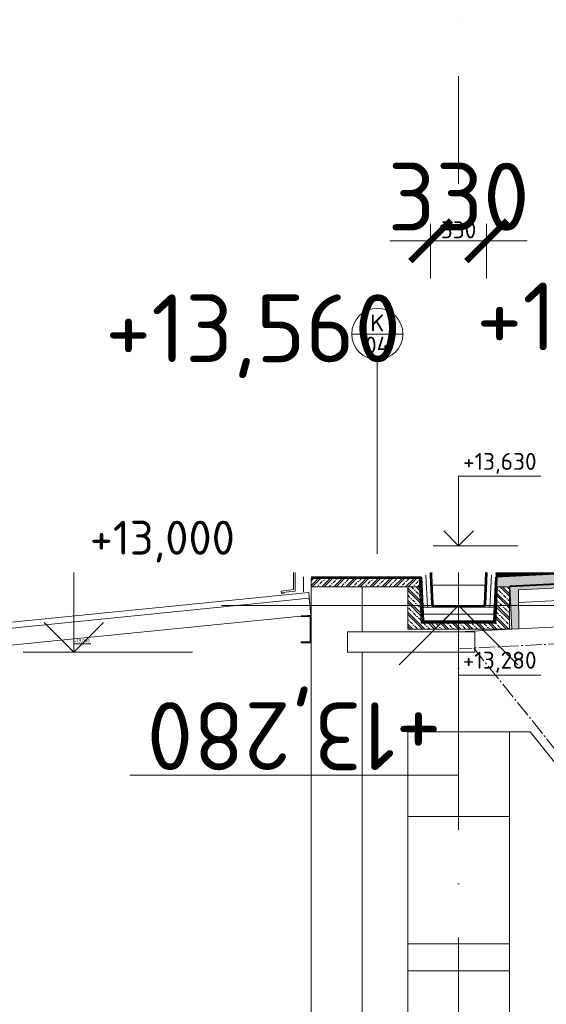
# Model space of a CAD drawing. Header units: millimetres. Extents: x -15830 to 4680139, y -28864 to 2281735.
# Tile 19 of 256: x 151022 to 154129, y 60571 to 66378. Entities that reach past the tile are written whole.
import ezdxf
from ezdxf import colors
from ezdxf.entities.mleader import LeaderData, LeaderLine
from ezdxf.enums import TextEntityAlignment as Align
from ezdxf.math import Vec2, Vec3

# ---------------------------------------------------------------- set-up
doc = ezdxf.new("R2010")
doc.units = ezdxf.units.MM
for name, pattern in [('AM_DIN_G_W050', [13.75, 9.75, -1.5, 1, -1.5]), ('CARKOVANA', [5, 3, -2]), ('CENTERX2', [101.6, 63.5, -12.7, 12.7, -12.7]), ('DASHDOT', [25.4, 12.7, -6.35, 0, -6.35])]:
    doc.linetypes.add(name, pattern=pattern)
for name, color, linetype, lineweight in [('A99_N_kce-pohl', 1, 'Continuous', 9), ('A99_N_kce-rez-sil', 6, 'Continuous', 18), ('A99_N_kce-rez-ten', 4, 'Continuous', 9), ('A99_N_koty-10-vysk', 160, 'Continuous', 9), ('A99_N_koty-200', 5, 'Continuous', 5), ('A99_N_koty-200 @ 200', 5, 'Continuous', 5), ('A99_N_koty-200 @ 50', 5, 'Continuous', 5), ('A99_N_koty-200-vysk', 6, 'Continuous', 9), ('A99_N_koty-50-vysk', 160, 'Continuous', 9), ('A99_N_koty-vysk', 160, 'Continuous', 5), ('A99_N_sraf', 252, 'Continuous', 0), ('A99_N_txt-popis-50', 240, 'Continuous', 9), ('A99_N_txt-popis-50 @ 200', 240, 'Continuous', 9), ('A99_N_txt-popis-50 @ 50', 240, 'Continuous', 9), ('A99_N_znaceni 50', 5, 'Continuous', 5), ('A99_S_kce-pohl', 7, 'Continuous', 5), ('A99_S_kce-rez-sil', 7, 'Continuous', 15), ('A99_S_kce-rez-ten', 7, 'Continuous', 9), ('A99_S_osy', 1, 'CENTERX2', 5), ('A99_S_sraf', 252, 'Continuous', 9)]:
    doc.layers.add(name, color=color, linetype=linetype, lineweight=lineweight)
doc.styles.add('A99_kota', font='isocpeur.ttf', dxfattribs={"height": 2})
doc.styles.add('A99_popis', font='isocpeur.ttf')
doc.linetypes.add('IZOLACE', pattern='A,0.00254,-2.54,[134,ltypeshp.shx,S=2.54,R=0,X=-2.54,Y=0],-5.08,[134,ltypeshp.shx,S=2.54,R=180,X=2.54,Y=0],-2.54', length=10.16254)
doc.dimstyles.new('A99_kota_200 new', dxfattribs={"dimscale": 200, "dimtxt": 2, "dimasz": 1.2, "dimexe": 0.5, "dimexo": 1.5, "dimgap": 0.3, "dimtad": 1, "dimdec": 0, "dimzin": 3, "dimdsep": 46, "dimtxsty": 'A99_kota', "dimblk": 'ARCHTICK', "dimcen": 2.5, "dimazin": 2, "dimtfac": 0.75, "dimtdec": 0, "dimtmove": 2, "dimatfit": 0, "dimfxl": 0, "dimtolj": 1, "dimtzin": 0, "dimlwd": 5, "dimlwe": 5, "dimarcsym": 0})

# ---------------------------------------------------------------- blocks, each defined once
blk = doc.blocks.new('*U29')
at = {"color": 0, "linetype": 'ByBlock', "lineweight": -2}
blk.add_line((-3, 0), (7, 0), dxfattribs=at)
for points in [[(0, 0), (0, 5), (0, 5), (9.999, 5)], [(-1.75, 1.75), (0, 0), (1.75, 1.75)]]:
    blk.add_lwpolyline(points, dxfattribs=at)
at = {"color": 0, "linetype": 'ByBlock', "lineweight": -2, "style": 'A99_kota'}
for tag, p in [('VYSKA', (9.499, 7.75)), ('POPIS', (9.499, 4.5))]:
    blk.add_attdef(tag, text='', height=2, dxfattribs=at).set_placement(p, align=Align.TOP_RIGHT)
blk = doc.blocks.new('*U28')
at = {"color": 0, "linetype": 'ByBlock', "lineweight": -2}
blk.add_line((-3, 0), (7, 0), dxfattribs=at)
for points in [[(0, 0), (0, 5), (0, 5), (9.7, 5)], [(-1.75, 1.75), (0, 0), (1.75, 1.75)]]:
    blk.add_lwpolyline(points, dxfattribs=at)
at = {"color": 0, "linetype": 'ByBlock', "lineweight": -2, "style": 'A99_kota'}
for tag, p in [('VYSKA', (9.2, 7.75)), ('POPIS', (9.2, 4.5))]:
    blk.add_attdef(tag, text='', height=2, dxfattribs=at).set_placement(p, align=Align.TOP_RIGHT)
blk = doc.blocks.new('*U49')
at = {"color": 0, "linetype": 'ByBlock', "lineweight": -2}
blk.add_line((-3, 0), (7, 0), dxfattribs=at)
for points in [[(0, 0), (0, 5), (0, 5), (9.7, 5)], [(-1.75, 1.75), (0, 0), (1.75, 1.75)]]:
    blk.add_lwpolyline(points, dxfattribs=at)
at = {"color": 0, "linetype": 'ByBlock', "lineweight": -2, "style": 'A99_kota'}
for tag, p in [('VYSKA', (9.2, 7.75)), ('POPIS', (9.2, 4.5))]:
    blk.add_attdef(tag, text='', height=2, dxfattribs=at).set_placement(p, align=Align.TOP_RIGHT)
blk = doc.blocks.new('*U32')
at = {"color": 0, "linetype": 'ByBlock', "lineweight": -2}
blk.add_line((-3, 0), (7, 0), dxfattribs=at)
for points in [[(-1.75, -1.75), (0, 0), (1.75, -1.75)], [(0, 0), (0, -5), (0, -5), (9.7, -5)]]:
    blk.add_lwpolyline(points, dxfattribs=at)
at = {"color": 0, "linetype": 'ByBlock', "lineweight": -2, "style": 'A99_kota'}
for tag, p in [('VYSKA', (9.2, -2.25)), ('POPIS', (9.2, -5.5))]:
    blk.add_attdef(tag, text='', height=2, dxfattribs=at).set_placement(p, align=Align.TOP_RIGHT)
blk = doc.blocks.new('_ArchTick')
at = {"color": 0, "linetype": 'ByBlock', "const_width": 0.15}
blk.add_lwpolyline([(-0.5, -0.5), (0.5, 0.5)], dxfattribs=at)
blk = doc.blocks.new('*D688')
at = {"layer": 'A99_N_koty-200', "color": 0, "linetype": 'Continuous', "lineweight": 5, "ltscale": 10, "transparency": 16777216}
for p, q in [((153446.7, 64274.3), (153446.7, 65174.3)), ((153776.6, 64274.3), (153776.6, 65174.3)), ((153446.7, 65074.3), (153206.7, 65074.3)), ((153446.7, 65074.3), (153776.6, 65074.3)), ((153776.6, 65074.3), (154016.6, 65074.3))]:
    blk.add_line(p, q, dxfattribs=at)
at = {"layer": 'Defpoints', "color": 0, "linetype": 'Continuous', "ltscale": 10, "transparency": 16777216}
for p in [(153776.6, 65074.3), (153446.7, 63248.8), (153776.6, 63248.7)]:
    blk.add_point(p, dxfattribs=at)
at = {"layer": 'A99_N_koty-200', "color": 0, "linetype": 'Continuous', "lineweight": 5, "ltscale": 10, "transparency": 16777216, "xscale": 240, "yscale": 240, "zscale": 240}
blk.add_blockref('_ArchTick', (153446.7, 65074.3), dxfattribs=at)
at = {"layer": 'A99_N_koty-200', "color": 0, "linetype": 'Continuous', "lineweight": 5, "ltscale": 10, "transparency": 16777216, "xscale": 240, "yscale": 240, "zscale": 240, "rotation": 180}
blk.add_blockref('_ArchTick', (153776.6, 65074.3), dxfattribs=at)
at = {"layer": 'A99_N_koty-200', "color": 0, "linetype": 'Continuous', "lineweight": 0, "ltscale": 10, "transparency": 16777216, "insert": (153611.6, 65334.3), "char_height": 400, "attachment_point": 5, "style": 'A99_kota'}
blk.add_mtext('\\A1;330', dxfattribs=at)
blk = doc.blocks.new('*D689')
at = {"layer": 'A99_N_koty-200', "color": 0, "linetype": 'Continuous', "lineweight": 5, "ltscale": 10, "transparency": 16777216}
for p, q in [((153446.7, 64874.3), (153446.7, 65099.3)), ((153776.6, 64874.3), (153776.6, 65099.3)), ((153446.7, 65074.3), (153776.6, 65074.3))]:
    blk.add_line(p, q, dxfattribs=at)
at = {"layer": 'Defpoints', "color": 0, "linetype": 'Continuous', "ltscale": 10, "transparency": 16777216}
for p in [(153776.6, 65074.3), (153446.7, 63248.8), (153776.6, 63248.7)]:
    blk.add_point(p, dxfattribs=at)
at = {"layer": 'A99_N_koty-200', "color": 0, "linetype": 'Continuous', "lineweight": 5, "ltscale": 10, "transparency": 16777216, "xscale": 60, "yscale": 60, "zscale": 60, "rotation": 180}
blk.add_blockref('_ArchTick', (153446.7, 65074.3), dxfattribs=at)
at = {"layer": 'A99_N_koty-200', "color": 0, "linetype": 'Continuous', "lineweight": 5, "ltscale": 10, "transparency": 16777216, "xscale": 60, "yscale": 60, "zscale": 60}
blk.add_blockref('_ArchTick', (153776.6, 65074.3), dxfattribs=at)
at = {"layer": 'A99_N_koty-200', "color": 0, "linetype": 'Continuous', "lineweight": 0, "ltscale": 10, "transparency": 16777216, "insert": (153611.6, 65139.3), "char_height": 100, "attachment_point": 5, "style": 'A99_kota'}
blk.add_mtext('\\A1;330', dxfattribs=at)
blk = doc.blocks.new('*U25')
at = {"color": 0, "linetype": 'ByBlock'}
blk.add_line((-3.02, 0), (3.02, 0), dxfattribs=at)
blk.add_circle((0, 0), 3.02, dxfattribs=at)
at = {"color": 0, "linetype": 'ByBlock', "style": 'A99_popis'}
for tag, p in [('KATEGORIE', (0, 1.31)), ('PRVEK', (0, -1.3))]:
    blk.add_attdef(tag, text='', height=2, dxfattribs=at).set_placement(p, align=Align.MIDDLE_CENTER)
blk = doc.blocks.new('*U34')
at = {"color": 0, "linetype": 'ByBlock', "lineweight": -2}
blk.add_line((-3, 0), (7, 0), dxfattribs=at)
for points in [[(0, 0), (0, 8.2), (0, 8.2), (9.7, 8.2)], [(-1.75, 1.75), (0, 0), (1.75, 1.75)]]:
    blk.add_lwpolyline(points, dxfattribs=at)
at = {"color": 0, "linetype": 'ByBlock', "lineweight": -2, "style": 'A99_kota'}
for tag, p in [('VYSKA', (9.2, 10.95)), ('POPIS', (9.2, 7.7))]:
    blk.add_attdef(tag, text='', height=2, dxfattribs=at).set_placement(p, align=Align.TOP_RIGHT)
blk = doc.blocks.new('*U46')
at = {"color": 0, "linetype": 'ByBlock', "lineweight": -2}
blk.add_line((-3, 0), (7, 0), dxfattribs=at)
for points in [[(-1.75, -1.75), (0, 0), (1.75, -1.75)], [(0, 0), (0, -8.2), (0, -8.2), (9.7, -8.2)]]:
    blk.add_lwpolyline(points, dxfattribs=at)
at = {"color": 0, "linetype": 'ByBlock', "lineweight": -2, "style": 'A99_kota'}
for tag, p in [('VYSKA', (9.2, -5.45)), ('POPIS', (9.2, -8.7))]:
    blk.add_attdef(tag, text='', height=2, dxfattribs=at).set_placement(p, align=Align.TOP_RIGHT)
blk = doc.blocks.new('*U1030')
at = {"layer": 'A99_N_koty-200 @ 200', "linetype": 'Continuous', "lineweight": 0, "ltscale": 10}
dim = blk.add_linear_dim(base=(153776.6, 65074.3), p1=(153446.7, 63248.8), p2=(153776.6, 63248.7), dimstyle='A99_kota_200 new', override={"dimscale": 200, "dimtix": 1, "dimtofl": 1, "dimtmove": 2, "dimatfit": 0}, dxfattribs=at)
dim.commit()
dim.dimension.update_dxf_attribs({"geometry": '*D688', "text_midpoint": (153611.6, 65334.3)})
at = {"layer": 'A99_N_koty-200 @ 50', "linetype": 'Continuous', "lineweight": 0, "ltscale": 10}
dim = blk.add_linear_dim(base=(153776.6, 65074.3), p1=(153446.7, 63248.8), p2=(153776.6, 63248.7), dimstyle='A99_kota_200 new', override={"dimscale": 50, "dimtix": 1, "dimtofl": 1, "dimtmove": 2, "dimatfit": 0}, dxfattribs=at)
dim.commit()
dim.dimension.update_dxf_attribs({"geometry": '*D689', "text_midpoint": (153611.6, 65139.3)})
blk = doc.blocks.new('*U1031')
at = {"layer": 'A99_N_txt-popis-50 @ 50', "lineweight": 9}
ml = blk.add_multileader_mtext('Standard', dxfattribs=at)
ml.set_content('\\A1;{\\C256;odvodňovací systém \\Pbude součásti \\Pdodávky opláštění}', color=1, style='A99_popis')
ml.set_leader_properties(color=256, linetype='ByLayer', lineweight=-1)
ml.build(insert=Vec2(0, 0))
ml.multileader.update_dxf_attribs({"dogleg_length": 1, "arrow_head_size": 75, "scale": 50})
ctx = ml.context
ctx.base_point, ctx.scale, ctx.char_height, ctx.arrow_head_size, ctx.landing_gap_size, ctx.plane_origin = Vec3(123700.4, 63924.1), 50, 100, 75, 62.5, Vec3(117789.1, 60438.1)
notes = []
notes.append((ctx, [(1, (1, 1, 0), (125181.6, 63924.1), (-1, 0), 146.2, [(0, [(125181.6, 62678)], 0, [])])]))
ctx.mtext.insert, ctx.mtext.width, ctx.mtext.defined_height, ctx.mtext.flow_direction = Vec3(123762.9, 63989.1), 1255, 15.9, 5
ctx.mtext.has_bg_fill, ctx.mtext.bg_color, ctx.mtext.bg_scale_factor, ctx.mtext.bg_transparency, ctx.mtext.use_window_bg_color = 1, -1073741824, 1, 0, 1
for ctx, leaders in notes:
    for number, flags, end, landing, length, lines in leaders:
        leader = LeaderData()
        leader.index, (leader.has_last_leader_line, leader.has_dogleg_vector, leader.attachment_direction) = number, flags
        leader.last_leader_point, leader.dogleg_vector, leader.dogleg_length = Vec3(end), Vec3(landing), length
        for number, points, colour, breaks in lines:
            line = LeaderLine()
            line.index, line.vertices, line.color, line.breaks = number, Vec3.list(points), colors.encode_raw_color(colour), breaks
            leader.lines.append(line)
        ctx.leaders.append(leader)
at = {"layer": 'A99_N_txt-popis-50 @ 200', "lineweight": 9}
ml = blk.add_multileader_mtext('Standard', dxfattribs=at)
ml.set_content('\\A1;{\\C256;odvodňovací systém \\Pbude součásti \\Pdodávky opláštění}', color=1, style='A99_popis')
ml.set_leader_properties(color=256, linetype='ByLayer', lineweight=-1)
ml.build(insert=Vec2(0, 0))
ml.multileader.update_dxf_attribs({"dogleg_length": 1, "arrow_head_size": 300, "scale": 200})
ctx = ml.context
ctx.base_point, ctx.scale, ctx.char_height, ctx.arrow_head_size, ctx.landing_gap_size, ctx.plane_origin = Vec3(114276.6, 64593.3), 200, 400, 300, 250, Vec3(117789.1, 60438.1)
notes = []
notes.append((ctx, [(1, (1, 1, 0), (124506.6, 64593.3), (-1, 0), 4890, [(0, [(125181.6, 62678)], 0, [])])]))
ctx.mtext.insert, ctx.mtext.width, ctx.mtext.defined_height, ctx.mtext.flow_direction = Vec3(114526.6, 64853.3), 5020, 63.5, 5
ctx.mtext.has_bg_fill, ctx.mtext.bg_color, ctx.mtext.bg_scale_factor, ctx.mtext.bg_transparency, ctx.mtext.use_window_bg_color = 1, -1073741824, 1, 0, 1
for ctx, leaders in notes:
    for number, flags, end, landing, length, lines in leaders:
        leader = LeaderData()
        leader.index, (leader.has_last_leader_line, leader.has_dogleg_vector, leader.attachment_direction) = number, flags
        leader.last_leader_point, leader.dogleg_vector, leader.dogleg_length = Vec3(end), Vec3(landing), length
        for number, points, colour, breaks in lines:
            line = LeaderLine()
            line.index, line.vertices, line.color, line.breaks = number, Vec3.list(points), colors.encode_raw_color(colour), breaks
            leader.lines.append(line)
        ctx.leaders.append(leader)

msp = doc.modelspace()

# ---------------------------------------------------------------- hatches: boundary and pattern name
at = {"layer": 'A99_N_sraf', "lineweight": 0, "transparency": 33554687}
h = msp.add_hatch(dxfattribs=at)
h.set_pattern_fill('ZELEZOBETON', color=256, scale=10)
h.set_pattern_definition([(45, (126311.633, 268613.25), (-35.355339, 35.355339), []), (45, (126325.775, 268613.25), (-35.355339, 35.355339), []), (45, (126354.06, 268613.25), (-21.213203, 49.497475), [20, -10, 0, -10])])
h.paths.add_polyline_path([(153381.633, 63033.252), (153381.633, 63083.252), (152741.633, 63083.252), (152741.633, 63033.252)])
at = {"layer": 'A99_S_sraf', "lineweight": 0, "transparency": 33554687}
h = msp.add_hatch(dxfattribs=at)
h.set_pattern_fill('ZELEZOBETON', color=256, scale=10, angle=-90)
h.set_pattern_definition([(315, (126311.633, 268613.25), (35.355339, 35.355339), []), (315, (126311.633, 268599.11), (35.355339, 35.355339), []), (315, (126311.633, 268570.826), (49.497475, 21.213203), [20, -10, 0, -10])])
h.paths.add_polyline_path([(153913.766, 63033.671), (153916.811, 62972.725), (153923.681, 62835.201), (153926.24, 62783.982), (153966.19, 62785.98), (153964.702, 63016.191), (155063.332, 63071.076), (155084.795, 62841.861), (155164.696, 62845.853), (155163.207, 63076.066), (156261.837, 63130.951), (156283.291, 62901.835), (156363.2, 62905.83), (156361.712, 63135.94), (157460.342, 63190.826), (157481.792, 62961.76), (157561.705, 62965.756), (157560.218, 63195.815), (158658.848, 63250.7), (158680.311, 63021.486), (158760.21, 63025.681), (158758.723, 63255.69), (159857.353, 63310.575), (159878.793, 63081.61), (159918.754, 63083.608), (159878.351, 63892.348), (159788.463, 63887.857), (159706.542, 63323.066)])
at = {"layer": 'A99_S_sraf', "linetype": 'Continuous', "lineweight": 0, "ltscale": 2, "transparency": 33554562}
h = msp.add_hatch(dxfattribs=at)
h.set_pattern_fill('BETON-LEHKY', color=256, scale=10, angle=-90)
h.set_pattern_definition([(47.86, (153927.39, 63044.364), (-29.6603, 26.83778), []), (2.86, (153971.743, 63059.845), (26.83778, 29.6603), [5, -51.56854]), (47.86, (153976.737, 63060.095), (-29.6603, 26.83778), [5, -35]), (92.86, (153980.092, 63063.802), (-29.6603, 26.83778), [5, -51.56854]), (137.86, (153979.842, 63068.796), (-26.83778, -29.6603), [5, -35]), (2.86, (153971.14, 63071.9), (26.83778, 29.6603), [5, -51.56854]), (47.86, (153967.786, 63068.194), (-29.6603, 26.83778), [5, -35]), (92.86, (153968.035, 63063.2), (-29.6603, 26.83778), [5, -51.56854]), (137.86, (153971.743, 63059.845), (-26.83778, -29.6603), [5, -35]), (47.86, (153984.003, 63077.12), (-29.6603, 26.83778), [10, -30])])
h.paths.add_polyline_path([(153830.872, 63089.605), (159693.561, 63382.492), (159696.305, 63327.561), (153833.616, 63034.673)])
at = {"layer": 'A99_S_sraf', "lineweight": 0, "transparency": 33554687}
h = msp.add_hatch(dxfattribs=at)
h.set_pattern_fill('ZELEZOBETON', color=256, scale=10, angle=-90)
h.set_pattern_definition([(315, (-417388.367, 352368.25), (35.355339, 35.355339), []), (315, (-417388.367, 352354.11), (35.355339, 35.355339), []), (315, (-417388.367, 352325.826), (49.4974747, 21.2132034), [20, -10, 0, -10])])
h.paths.add_polyline_path([(153611.633, 62783.252), (153611.633, 62818.252), (153831.633, 62818.252), (153841.633, 63033.252), (153911.633, 63033.252), (153911.633, 62783.252)])
h.paths.add_polyline_path([(153311.633, 62783.252), (153311.633, 63033.252), (153381.633, 63033.252), (153391.633, 62818.252), (153611.633, 62818.252), (153611.633, 62783.252)])

# ---------------------------------------------------------------- linework, layer by layer
at = {"layer": 'A99_N_kce-pohl'}
for points in [[(152636.633, 64048.423), (159681.633, 64048.423)], [(152636.633, 63223.252), (152636.633, 64048.423)]]:
    msp.add_lwpolyline(points, dxfattribs=at)
at = {"layer": 'A99_N_kce-pohl', "lineweight": 5}
msp.add_lwpolyline([(150720.676, 62764.77), (150717.193, 62799.596), (152727.168, 63000.594), (152736.621, 62906.065)], dxfattribs=at)
at = {"layer": 'A99_N_kce-rez-sil', "color": 1, "linetype": 'Continuous', "lineweight": 5}
msp.add_lwpolyline([(153381.633, 63033.252), (153381.633, 63083.252), (152741.633, 63083.252), (152741.633, 63033.252)], close=True, dxfattribs=at)
at = {"layer": 'A99_N_kce-rez-sil'}
msp.add_lwpolyline([(150730.626, 62665.266), (152740.601, 62866.264), (152730.651, 62965.768), (150720.676, 62764.77), (150730.626, 62665.266)], dxfattribs=at)
at = {"layer": 'A99_N_kce-rez-ten', "linetype": 'CARKOVANA', "lineweight": 0, "ltscale": 15, "const_width": 5}
for points in [[(153611.633, 62920.752), (153751.89, 62920.752, 0.40066503), (153764.376, 62932.671), (153779.13, 63249.869, -0.38625393), (153805.228, 63276.057), (159515.819, 63561.347), (159646.933, 63660.891), (159678.709, 63879.9), (159759.263, 64060.752), (159869.133, 64060.752)], [(153611.633, 62915.752), (153751.89, 62915.752, 0.40066503), (153769.371, 62932.439), (153784.124, 63249.637, -0.38625393), (153805.478, 63271.064), (159517.612, 63556.43), (159651.587, 63658.147), (159683.558, 63878.497), (159762.51, 64055.752), (159869.133, 64055.752)], [(153611.633, 62920.752), (153471.376, 62920.752, -0.40066503), (153458.89, 62932.671), (153447.164, 63184.762, 0.40066503), (153414.7, 63215.752), (152656.633, 63215.752)], [(153611.633, 62915.752), (153471.376, 62915.752, -0.40066503), (153453.895, 62932.439), (153442.17, 63184.53, 0.40066503), (153414.7, 63210.752), (152656.633, 63210.752)]]:
    msp.add_lwpolyline(points, format="xyb", dxfattribs=at)
at = {"layer": 'A99_N_kce-rez-ten', "linetype": 'Continuous', "lineweight": 0, "ltscale": 0.5}
for points in [[(153611.633, 62923.252), (153751.89, 62923.252, 0.40066503), (153761.879, 62932.787), (153776.633, 63249.985, -0.38625393), (153805.103, 63278.554), (159514.923, 63563.805), (159644.606, 63662.263), (159676.285, 63880.601), (159757.64, 64063.252), (159869.133, 64063.252)], [(153611.633, 62918.252), (153751.89, 62918.252, 0.40066503), (153766.874, 62932.555), (153781.627, 63249.753, -0.38625393), (153805.353, 63273.56), (159516.715, 63558.888), (159649.26, 63659.519), (159681.134, 63879.199), (159760.887, 64058.252), (159869.133, 64058.252)], [(153611.633, 62913.252), (153751.89, 62913.252, 0.40066503), (153771.868, 62932.323), (153786.622, 63249.521, -0.38625393), (153805.602, 63268.567), (159518.508, 63553.972), (159653.914, 63656.775), (159685.983, 63877.796), (159764.133, 64053.252), (159869.133, 64053.252)], [(153611.633, 62923.252), (153471.376, 62923.252, -0.40066503), (153461.387, 62932.787), (153449.662, 63184.878, 0.40066503), (153414.7, 63218.252), (152656.633, 63218.252)], [(153611.633, 62918.252), (153471.376, 62918.252, -0.40066503), (153456.392, 62932.555), (153444.667, 63184.646, 0.40066503), (153414.7, 63213.252), (152656.633, 63213.252)], [(153611.633, 62913.252), (153471.376, 62913.252, -0.40066503), (153451.398, 62932.323), (153439.673, 63184.414, 0.40066503), (153414.7, 63208.252), (152656.633, 63208.252)]]:
    msp.add_lwpolyline(points, format="xyb", dxfattribs=at)
at = {"layer": 'A99_N_kce-rez-ten', "lineweight": 0}
msp.add_lwpolyline([(153773.697, 63186.873), (159628.171, 63479.35)], dxfattribs=at)
at = {"layer": 'A99_N_kce-rez-ten', "linetype": 'CARKOVANA', "lineweight": 0, "ltscale": 15, "const_width": 10}
for points in [[(154029.375, 63124.553), (154029.375, 63124.553), (153830.401, 63114.612)], [(153390.393, 63088.252), (152741.633, 63088.252)], [(153388.853, 63093.252), (153401.179, 62828.252), (153611.64, 62828.252)], [(153834.738, 63100.246), (153822.087, 62828.252), (153611.626, 62828.252)]]:
    msp.add_lwpolyline(points, dxfattribs=at)
at = {"layer": 'A99_N_kce-rez-ten', "linetype": 'Continuous', "lineweight": 0}
for points in [[(154029.126, 63129.546), (153830.634, 63119.63)], [(152741.633, 63093.252), (153391.633, 63093.252)], [(153393.1, 62894.331), (153396.406, 62823.252), (153383.861, 63092.96)], [(153383.998, 63090.024), (153396.406, 62823.252), (153611.64, 62823.252)], [(153393.987, 63090.489), (153405.952, 62833.252), (153611.64, 62833.252)], [(153829.279, 63090.489), (153817.314, 62833.252), (153611.626, 62833.252)], [(153767.017, 63043.252), (153456.249, 63043.252)]]:
    msp.add_lwpolyline(points, dxfattribs=at)
at = {"layer": 'A99_N_kce-rez-ten', "linetype": 'Continuous', "lineweight": 0, "ltscale": 0.5}
msp.add_lwpolyline([(153821.633, 62913.252), (153401.633, 62913.252)], dxfattribs=at)
at = {"layer": 'A99_N_sraf', "color": 1, "linetype": 'IZOLACE', "lineweight": 0, "ltscale": 4}
for points in [[(152651.633, 63133.252), (153431.633, 63133.252)], [(152696.633, 63003.252), (152696.633, 63093.252)]]:
    msp.add_lwpolyline(points, dxfattribs=at)
at = {"layer": 'A99_N_sraf', "color": 1, "linetype": 'IZOLACE', "ltscale": 2}
for points in [[(153418.495, 63101.639), (153427.258, 62913.252)], [(153804.771, 63101.639), (153796.008, 62913.252)]]:
    msp.add_lwpolyline(points, dxfattribs=at)
at = {"layer": 'A99_N_sraf', "color": 1, "linetype": 'IZOLACE', "ltscale": 3.8}
msp.add_lwpolyline([(153406.633, 62873.252), (153819.133, 62873.252)], dxfattribs=at)
at = {"layer": 'A99_S_kce-pohl'}
for p, q in [((153311.633, 61678.252), (153311.633, 57428.252)), ((153911.633, 57428.252), (153911.633, 61678.252))]:
    msp.add_line(p, q, dxfattribs=at)
at = {"layer": 'A99_S_kce-pohl', "lineweight": 5}
for points in [[(162611.633, 63218.252), (153611.633, 62768.252)], [(153611.633, 62178.252), (153611.633, 62768.252)], [(153611.633, 62178.252), (154034.03, 62178.252)], [(155086.766, 60868.252), (154034.03, 62178.252)]]:
    msp.add_lwpolyline(points, dxfattribs=at)
at = {"layer": 'A99_S_kce-pohl', "color": 253, "linetype": 'AM_DIN_G_W050', "lineweight": 0, "ltscale": 10}
for points in [[(162616.627, 63118.377), (153616.627, 62668.377)], [(155311.633, 60668.252), (153700.916, 62672.591)]]:
    msp.add_lwpolyline(points, dxfattribs=at)
at = {"layer": 'A99_S_kce-pohl', "lineweight": 5}
msp.add_lwpolyline([(153706.633, 62768.252), (153706.633, 62648.252), (152956.633, 62648.252), (152956.633, 62768.252)], close=True, dxfattribs=at)
at = {"layer": 'A99_S_kce-rez-sil', "color": 7, "linetype": 'Continuous', "lineweight": 13}
for p, q in [((152741.633, 63083.252), (152741.633, 49648.252)), ((153041.633, 63033.252), (153041.633, 62768.252)), ((153041.633, 62648.252), (153041.633, 49648.252))]:
    msp.add_line(p, q, dxfattribs=at)
at = {"layer": 'A99_S_kce-rez-sil', "color": 1, "linetype": 'Continuous', "lineweight": 5}
for points in [[(152582.618, 62996.495), (152566.08, 62994.936), (152565.03, 63008.222), (152636.633, 63018.252), (152636.633, 63235.752), (153474.133, 63223.252), (153474.133, 63138.252), (153469.133, 63138.252), (153469.133, 63168.252)], [(152571.633, 63000.752), (152646.633, 63008.252), (152646.633, 63228.252), (152746.633, 63228.252)]]:
    msp.add_lwpolyline(points, dxfattribs=at)
msp.add_lwpolyline([(152656.633, 63178.252), (152656.633, 63198.252), (153431.633, 63198.252), (153431.633, 63178.252)], close=True, dxfattribs=at)
at = {"layer": 'A99_S_kce-rez-sil', "linetype": 'Continuous', "lineweight": 5}
msp.add_lwpolyline([(152741.633, 62703.252), (152741.633, 63083.252), (153381.633, 63083.252)], dxfattribs=at)
at = {"layer": 'A99_S_kce-rez-sil', "lineweight": 13}
for points in [[(153311.633, 62783.252), (153911.633, 62783.252), (153926.24, 62783.982), (153966.19, 62785.978), (153964.702, 63016.191), (155063.332, 63071.076), (155084.795, 62841.861), (155124.745, 62843.857), (155124.745, 62843.857)], [(153311.633, 62783.252), (153311.633, 63033.252), (153041.633, 63033.252)]]:
    msp.add_lwpolyline(points, dxfattribs=at)
at = {"layer": 'A99_S_kce-rez-sil', "linetype": 'Continuous', "lineweight": 13}
msp.add_lwpolyline([(152681.633, 62863.252), (152741.633, 62863.252), (152741.633, 62703.252), (152681.633, 62703.252), (152681.633, 62708.252), (152736.633, 62708.252), (152736.633, 62858.252), (152681.633, 62858.252), (152681.633, 62863.252)], dxfattribs=at)
at = {"layer": 'A99_S_kce-rez-sil', "lineweight": 20}
for points in [[(153911.633, 61678.252), (153311.633, 61678.252), (153311.633, 62178.252), (153911.633, 62178.252)], [(153911.633, 60928.252), (153311.633, 60928.252), (153311.633, 60768.252), (153911.633, 60768.252)]]:
    msp.add_lwpolyline(points, close=True, dxfattribs=at)
at = {"layer": 'A99_S_kce-rez-ten', "linetype": 'CARKOVANA', "lineweight": 0, "ltscale": 15}
for points, const_width in [([(153830.373, 63099.592), (159706.599, 63393.125), (159777.784, 63883.252)], 20), ([(153913.641, 63036.168), (159706.405, 63325.607)], 5)]:
    msp.add_lwpolyline(points, dxfattribs=dict(at, const_width=const_width))
at = {"layer": 'A99_S_kce-rez-ten', "lineweight": 0}
for points in [[(153829.874, 63109.58), (159697.877, 63402.733), (159767.594, 63883.252)], [(153830.872, 63089.605), (159715.308, 63383.579), (159787.804, 63883.252)], [(153913.766, 63033.671), (159706.542, 63323.066), (159788.676, 63889.323)], [(153913.517, 63038.665), (159702.186, 63327.88)], [(153311.633, 63033.252), (153381.633, 63033.252), (153381.633, 63033.252), (153391.633, 62818.252), (153611.633, 62818.252)]]:
    msp.add_lwpolyline(points, dxfattribs=at)
for points in [[(153926.24, 62783.982), (153913.766, 63033.671), (155112.271, 63093.546), (155124.745, 62843.857), (155084.795, 62841.861), (155063.332, 63071.076), (153964.702, 63016.191), (153966.19, 62785.978)], [(153311.633, 63033.252), (153311.633, 62783.252), (153911.633, 62783.252), (153911.633, 63033.252), (153841.633, 63033.252), (153831.633, 62818.252), (153391.633, 62818.252), (153381.633, 63033.252)]]:
    msp.add_lwpolyline(points, close=True, dxfattribs=at)
at = {"layer": 'A99_S_kce-rez-ten', "lineweight": 5}
msp.add_lwpolyline([(153965.187, 62941.121), (155070.331, 62996.332)], dxfattribs=at)
at = {"layer": 'A99_S_osy', "linetype": 'DASHDOT', "lineweight": 5, "ltscale": 50}
msp.add_lwpolyline([(153611.633, 46358.434), (153611.633, 66378.434)], dxfattribs=at)

# ---------------------------------------------------------------- block references
at = {"layer": 'A99_N_koty-10-vysk', "lineweight": 5, "xscale": 10, "yscale": 10, "zscale": 10}
msp.add_blockref('*U29', (151341.633, 62648.252), dxfattribs=at).add_auto_attribs({'VYSKA': '+13,000'})
at = {"layer": 'A99_N_koty-200'}
msp.add_blockref('*U1030', (0, 0), dxfattribs=at)
at = {"layer": 'A99_N_koty-200-vysk', "lineweight": 5, "xscale": 200, "yscale": 200, "zscale": 200}
for name, p, values in [('*U28', (153611.633, 63278.252), {'VYSKA': '+13,630'}), ('*U49', (151431.633, 63208.252), {'VYSKA': '+13,560'})]:
    msp.add_blockref(name, p, dxfattribs=at).add_auto_attribs(values)
at = {"layer": 'A99_N_koty-200-vysk', "lineweight": 5}
ref = msp.add_blockref('*U32', (153611.633, 62923.252), dxfattribs=dict(at, xscale=-200, yscale=200, zscale=200))
ref.add_attrib('VYSKA', '+13,280', dxfattribs={"layer": '0', "color": 0, "linetype": 'ByBlock', "lineweight": -2, "height": 400, "rotation": 180, "style": 'A99_kota'}).set_placement((151771.633, 62473.252), align=Align.BOTTOM_RIGHT)
at = {"layer": 'A99_N_koty-vysk', "lineweight": 5, "xscale": 100, "yscale": 100, "zscale": 100}
msp.add_blockref('*U29', (151341.633, 62648.252), dxfattribs=at).add_auto_attribs({'VYSKA': '+13,000'})

# ---------------------------------------------------------------- next in the draw order: block references
at = {"layer": 'A99_N_txt-popis-50'}
msp.add_blockref('*U1031', (0, 0), dxfattribs=at)

# ---------------------------------------------------------------- next in the draw order: linework, layer by layer
at = {"layer": 'A99_N_kce-rez-ten', "linetype": 'Continuous', "lineweight": 0}
msp.add_lwpolyline([(153839.268, 63090.024), (153826.86, 62823.252), (153611.626, 62823.252)], dxfattribs=at)
at = {"layer": 'A99_N_znaceni 50'}
msp.add_lwpolyline([(153131.633, 64373.252), (153131.635, 63228.364)], dxfattribs=at)

# ---------------------------------------------------------------- next in the draw order: block references
at = {"layer": 'A99_N_koty-50-vysk', "lineweight": 5, "xscale": 50, "yscale": 50, "zscale": 50}
for name, p, values in [('*U34', (153611.633, 63275.752), {'VYSKA': '+13,630'}), ('*U46', (153611.633, 62923.252), {'VYSKA': '+13,280'})]:
    msp.add_blockref(name, p, dxfattribs=at).add_auto_attribs(values)
at = {"layer": 'A99_N_znaceni 50', "xscale": 50, "yscale": 50, "zscale": 50}
msp.add_blockref('*U25', (153131.633, 64524.248), dxfattribs=at).add_auto_attribs({'KATEGORIE': 'K', 'PRVEK': '04'})

doc.saveas('drawing.dxf')
